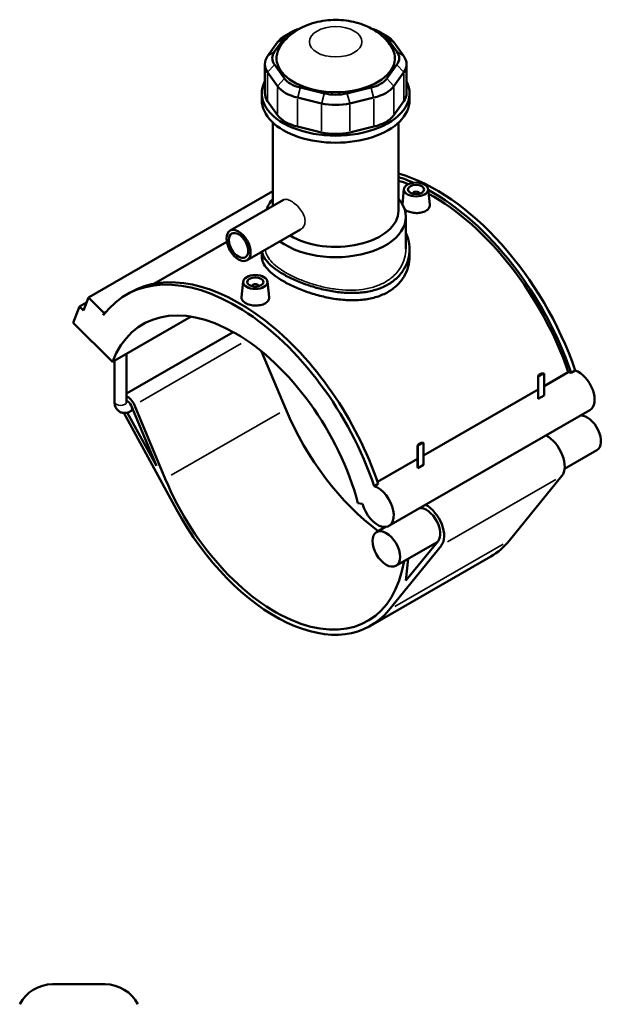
# Model space of a CAD drawing. Header units: inches. Extents: x -2.5 to 51, y -2 to 49.7.
# Tile 9 of 9: x 36.8 to 51, y 25.7 to 49.7. Entities that reach past the tile are written whole.
import ezdxf

# ---------------------------------------------------------------- set-up
doc = ezdxf.new("R2010")
doc.units = ezdxf.units.IN
doc.header["$MEASUREMENT"] = 0
doc.layers.add('Visible (ANSI)', color=7, linetype='Continuous', lineweight=50)
doc.layers.add('Visible Narrow (ANSI)', color=7, linetype='Continuous', lineweight=35)

msp = doc.modelspace()

# ---------------------------------------------------------------- linework, layer by layer
at = {"layer": 'Visible (ANSI)'}
for p, q in [((43.0504, 48.9444), (43.2926, 49.2811)), ((43.4469, 49.4147), (43.319, 49.3404)), ((45.6399, 49.4147), (45.7678, 49.3404)), ((45.7942, 49.2811), (46.0364, 48.9444)), ((43.1261, 49.1735), (42.8839, 48.8368)), ((46.2029, 48.8368), (45.9607, 49.1735)), ((42.8153, 48.6382), (42.8153, 47.9308)), ((43.2926, 48.2899), (43.0504, 48.6266)), ((46.0364, 48.6266), (45.7942, 48.2899)), ((46.2715, 48.6382), (46.2715, 47.9308)), ((42.8839, 48.4396), (43.1261, 48.1028)), ((45.9607, 48.1028), (46.2029, 48.4396)), ((44.2675, 47.9258), (43.6828, 48.0652)), ((45.404, 48.0652), (44.8193, 47.9258)), ((42.741, 47.7598), (42.741, 47.9308)), ((43.6138, 47.822), (44.1985, 47.6825)), ((44.8883, 47.6825), (45.473, 47.822)), ((46.3458, 47.7598), (46.3458, 47.9308)), ((43.1261, 47.3955), (42.8839, 47.7322)), ((46.2029, 47.7322), (45.9607, 47.3955)), ((43.0114, 45.1784), (43.0114, 47.2131)), ((44.1985, 46.9751), (43.6138, 47.1146)), ((45.473, 47.1146), (44.8883, 46.9751)), ((46.0754, 45.0627), (46.0754, 47.2131)), ((43.0114, 45.5403), (38.5116, 42.949)), ((46.2088, 45.5909), (46.1695, 45.2242)), ((46.4248, 45.4839), (46.4248, 45.4766)), ((46.5822, 45.4839), (46.5822, 45.4766)), ((46.7982, 45.5909), (46.8388, 45.2123)), ((43.2721, 45.3285), (41.9663, 44.5766)), ((46.2556, 44.1348), (46.2556, 44.9153)), ((43.6886, 44.6052), (42.3828, 43.8533)), ((41.887, 44.3041), (40.1092, 43.2804)), ((42.741, 44.0595), (42.741, 43.9465)), ((46.3458, 44.1226), (46.3458, 43.9465)), ((42.2886, 43.3334), (42.2479, 42.9537)), ((42.878, 43.3334), (42.9186, 42.9548)), ((39.4327, 43.0115), (39.5307, 43.0679)), ((42.5046, 43.2191), (42.5046, 43.2264)), ((42.662, 43.2191), (42.662, 43.2264)), ((38.464, 42.8251), (38.2937, 42.7271)), ((38.3896, 42.6316), (38.5116, 42.949)), ((38.5116, 42.949), (38.8948, 42.5671)), ((38.1412, 42.3303), (38.2937, 42.7271)), ((38.2937, 42.7271), (38.3896, 42.6316)), ((38.8948, 42.5671), (38.8743, 42.5137)), ((38.9353, 42.5904), (38.8948, 42.5671)), ((38.1412, 42.3303), (39.0993, 41.3754)), ((39.0993, 41.3754), (41.0151, 42.4787)), ((42.0454, 42.1023), (39.4402, 40.6021)), ((39.4402, 40.395), (39.4402, 41.5718)), ((42.7356, 41.6297), (43.326, 40.2176)), ((39.1518, 40.395), (39.1518, 41.4057)), ((49.5068, 41.038), (49.6052, 41.0947)), ((49.6262, 40.7848), (50.2151, 41.1239)), ((49.6262, 41.0875), (49.6262, 40.5571)), ((50.2863, 41.109), (50.3843, 41.1654)), ((49.4831, 40.4932), (49.4831, 41.021)), ((49.4858, 40.4762), (49.4858, 41.0066)), ((49.5341, 41.0786), (49.5173, 41.0689)), ((46.6861, 39.0917), (49.4831, 40.7024)), ((49.4858, 40.4762), (49.6262, 40.5571)), ((39.3745, 40.1286), (40.6592, 37.7758)), ((40.1704, 38.8342), (39.459, 40.137)), ((39.5976, 40.2039), (39.5395, 40.1705)), ((39.5535, 40.3092), (40.1704, 38.8342)), ((40.3859, 38.5245), (39.6341, 40.3222)), ((50.7433, 40.1942), (45.8431, 37.3723)), ((46.5666, 39.3449), (46.665, 39.4016)), ((46.5429, 39.3279), (46.5429, 38.8001)), ((46.5456, 38.783), (46.5456, 39.3135)), ((46.594, 39.3855), (46.5772, 39.3758)), ((46.6861, 39.3943), (46.6861, 38.8639)), ((50.914, 39.2216), (50.1258, 38.7677)), ((45.5661, 38.4468), (46.5429, 39.0093)), ((46.5456, 38.783), (46.6861, 38.8639)), ((50.0603, 38.5906), (48.7777, 37.0119)), ((45.4841, 38.3436), (45.5821, 38.4)), ((45.0873, 37.9272), (45.1978, 37.91)), ((45.7553, 37.3468), (45.5398, 37.2227)), ((47.0396, 37.0035), (46.2555, 36.0383)), ((45.8375, 35.3188), (47.1202, 36.8975)), ((47.0198, 36.9791), (46.0137, 36.3997)), ((48.3295, 36.627), (45.3894, 34.9339)), ((46.2555, 36.0383), (46.3124, 36.5717)), ((37.6378, 26.188), (38.9199, 26.188))]:
    msp.add_line(p, q, dxfattribs=at)
for centre, start, end in [((37.6378, 25.2868), 90, 152.70323), ((38.9199, 25.2868), 27.29677, 90)]:
    msp.add_arc(centre, 0.9012, start, end, dxfattribs=at)
for centre, major_axis, ratio, start_param, end_param in [((43.9587, 49.1222), (-0.7209, 0), 0.5758617, 5.1427923, 5.8904862), ((45.1281, 49.1222), (0.7209, 0), 0.5758617, 0.3926991, 1.140393), ((43.9587, 48.9749), (-0.9012, 0), 0.5758617, 5.5016397, 5.8904862), ((45.1281, 48.9749), (-0.9012, 0), 0.5758617, 3.5342917, 3.9231383), ((44.5434, 48.7855), (-1.4419, 0), 0.5758617, 5.9111568, 9.7968065), ((43.7165, 48.6382), (-0.9012, 0), 0.5758617, 5.8904862, 6.6758844), ((43.7165, 48.7855), (-0.7209, 0), 0.5758617, 5.8904862, 6.6758844), ((45.3703, 48.7855), (0.7209, 0), 0.5758617, 5.8904862, 6.6758844), ((45.3703, 48.6382), (0.9012, 0), 0.5758617, 5.8904862, 6.6758844), ((43.9587, 48.4488), (-0.7209, 0), 0.5758617, 0.3926991, 1.1780972), ((45.1281, 48.4488), (0.7209, 0), 0.5758617, 5.1050881, 5.8904862), ((44.5434, 47.9308), (-1.8024, 0), 0.5758617, 5.9951502, 9.712813), ((43.9587, 48.3014), (0.9012, 0), 0.5758617, 3.5342917, 4.3196899), ((45.1281, 48.3014), (0.9012, 0), 0.5758617, 5.1050881, 5.8904862), ((43.7165, 47.9308), (-0.9012, 0), 0.5758617, 0, 0.3926991), ((44.5434, 48.3093), (-0.7209, 0), 0.5758617, 1.1780972, 1.9634954), ((45.3703, 47.9308), (0.9012, 0), 0.5758617, 5.8904862, 6.2831853), ((44.5434, 47.7598), (-1.8024, 0), 0.5758617, 0, 3.1415927), ((44.5434, 48.162), (0.9012, 0), 0.5758617, 4.3196899, 5.1050881), ((43.9587, 47.594), (-0.9012, 0), 0.5758617, 0.3926991, 1.1780972), ((45.1281, 47.594), (0.9012, 0), 0.5758617, 5.1050881, 5.8904862), ((44.5434, 47.4546), (-0.9012, 0), 0.5758617, 1.1780972, 1.9634954), ((46.9935, 41.2132), (-2.6605, 4.6201), 0.5780931, 4.3812083, 5.7457364), ((46.8955, 41.1568), (2.6605, -4.6201), 0.5780931, 2.4795724, 2.5774261), ((46.8955, 41.1568), (-2.6084, 4.5295), 0.5780931, 5.6574668, 5.7234787), ((46.5035, 45.4839), (-0.0787, 0), 0.5758617, 2.9729035, 6.4518745), ((46.8955, 41.1568), (2.6605, -4.6201), 0.5780931, 1.2396157, 2.3833114), ((46.8955, 41.1568), (-2.6084, 4.5295), 0.5780931, 4.384141, 5.5227723), ((44.5434, 44.9153), (-1.7122, 0), 0.5758617, 5.8202306, 6.104862), ((44.5434, 44.9153), (1.7122, 0), 0.5758617, 3.7960018, 6.74614), ((44.5434, 45.0627), (1.532, 0), 0.5758617, 3.8991089, 6.2831853), ((42.0933, 38.3914), (-2.6605, 4.6201), 0.5780931, 4.3812083, 6.5230968), ((42.1913, 38.4478), (-2.6605, 4.6201), 0.5780931, 4.3812083, 6.2831853), ((42.5833, 43.2264), (-0.0787, 0), 0.5758617, 2.9729035, 6.4518745), ((42.0933, 38.3914), (-2.2486, 3.9047), 0.5780931, 4.2779904, 6.7214513), ((49.6012, 41.0403), (-0.0945, 0), 0.5758617, 4.6698879, 6.3256863), ((50.3686, 40.6183), (-0.2767, 0.4806), 0.5780931, 5.7110167, 5.901862), ((50.4666, 40.6748), (0.2767, -0.4806), 0.5780931, 0, 2.569424), ((49.6012, 41.021), (-0.1181, 0), 0.5758617, 5.5016397, 6.4967918), ((39.4675, 40.2954), (-0.1394, 0.2421), 0.5780931, 4.4960022, 5.6384643), ((39.4675, 40.2954), (0.072, -0.125), 0.5780931, 1.3544095, 2.6293968), ((46.0135, 40.6489), (2.2486, -3.9047), 0.5780931, 4.4960022, 5.3639968), ((50.677, 39.6331), (-0.237, 0.4115), 0.5780931, 3.1415927, 5.9797429), ((46.661, 39.3472), (-0.0945, 0), 0.5758617, 4.6698879, 6.3256863), ((49.697, 39.0687), (0.3044, -0.5286), 0.5780931, 0.2180701, 2.4081084), ((46.661, 39.3279), (-0.1181, 0), 0.5758617, 5.5016397, 6.4967918), ((43.0733, 38.9557), (2.2486, -3.9047), 0.5780931, 4.4960022, 6.8973852), ((45.5663, 37.8529), (0.2767, -0.4806), 0.5780931, 4.2779904, 8.8526093), ((43.0733, 38.9557), (2.316, -4.0219), 0.5780931, 4.6731158, 6.5012554), ((46.7568, 37.3756), (0.237, -0.4115), 0.5780931, 0.2180701, 2.8381503), ((46.7568, 37.3756), (0.3044, -0.5286), 0.5780931, 0.2180701, 2.4081084), ((46.0135, 40.6489), (2.316, -4.0219), 0.5780931, 0, 0.2180701)]:
    msp.add_ellipse(centre, major_axis=major_axis, ratio=ratio, start_param=start_param, end_param=end_param, dxfattribs=at)
for centre, major_axis, ratio in [((46.5035, 45.5804), (-0.2953, 0), 0.5758617), ((46.5035, 45.5804), (0.1969, 0), 0.5758617), ((42.1746, 44.2149), (-0.2083, 0.3616), 0.5780931), ((42.1746, 44.2149), (-0.1666, 0.2893), 0.5780931), ((42.5833, 43.323), (0.2953, 0), 0.5758617), ((42.5833, 43.323), (0.1969, 0), 0.5758617), ((45.7768, 36.8112), (-0.237, 0.4115), 0.5780931)]:
    msp.add_ellipse(centre, major_axis=major_axis, ratio=ratio, dxfattribs=at)
for points, knots in [([(45.8867, 49.0873), (45.8116, 49.198), (45.7252, 49.2867), (45.5191, 49.4548), (45.3972, 49.5229), (45.1178, 49.6413), (44.959, 49.6809), (44.6306, 49.7234), (44.461, 49.7236), (44.1232, 49.6807), (43.9551, 49.6382), (43.6331, 49.496), (43.4768, 49.4004), (43.2868, 49.2032), (43.2417, 49.1486), (43.2001, 49.0873)], [1.1574267, 1.1574267, 1.1574267, 1.1574267, 1.4003574, 1.4003574, 1.7217975, 1.7217975, 2.1352261, 2.1352261, 2.5730226, 2.5730226, 3.0108124, 3.0108124, 3.4205365, 3.4205365, 3.5549623, 3.5549623, 3.5549623, 3.5549623]), ([(46.8388, 45.2123), (46.8392, 45.2081), (46.8395, 45.2039), (46.8396, 45.1743), (46.8313, 45.1472), (46.7971, 45.0978), (46.7713, 45.0756), (46.7414, 45.0584)], [4.4493748, 4.4493748, 4.4493748, 4.4493748, 4.5019571, 4.5019571, 4.82364413, 4.82364413, 5.14533115, 5.14533115, 5.14533115, 5.14533115]), ([(46.7414, 45.0584), (46.7116, 45.0412), (46.6738, 45.0268), (46.5909, 45.0088), (46.5459, 45.0052), (46.4615, 45.0075), (46.4166, 45.0136), (46.3338, 45.0351), (46.2961, 45.0504), (46.2522, 45.0757), (46.2391, 45.0847), (46.2273, 45.0943)], [0, 0, 0, 0, 0.321687, 0.321687, 0.643374, 0.643374, 0.9648534, 0.9648534, 1.2863328, 1.2863328, 1.4374951, 1.4374951, 1.4374951, 1.4374951]), ([(46.2556, 44.5205), (46.2792, 44.4709), (46.2982, 44.4197), (46.3351, 44.2862), (46.3458, 44.203), (46.3458, 44.0421), (46.3351, 43.9587), (46.2899, 43.7943), (46.2553, 43.7133), (46.1638, 43.5612), (46.1066, 43.49), (45.974, 43.3632), (45.8986, 43.3076), (45.8179, 43.2611)], [9.0143503, 9.0143503, 9.0143503, 9.0143503, 9.5627615, 9.5627615, 10.43196, 10.43196, 11.3015529, 11.3015529, 12.1711458, 12.1711458, 13.0407387, 13.0407387, 13.9103316, 13.9103316, 13.9103316, 13.9103316]), ([(43.2689, 43.5125), (43.1883, 43.559), (43.1128, 43.6084), (42.9802, 43.7099), (42.923, 43.7621), (42.8314, 43.8667), (42.7969, 43.9192), (42.7608, 44.0018), (42.7516, 44.0324), (42.7463, 44.0625)], [-6.9551658, -6.9551658, -6.9551658, -6.9551658, -6.0859673, -6.0859673, -5.2167687, -5.2167687, -4.3475702, -4.3475702, -3.827893, -3.827893, -3.827893, -3.827893]), ([(46.3458, 43.9465), (46.3458, 43.8654), (46.3351, 43.7814), (46.2899, 43.6157), (46.2554, 43.534), (46.1639, 43.3809), (46.1067, 43.3092), (45.9741, 43.1818), (45.8986, 43.126), (45.8179, 43.0795)], [24.3595458, 24.3595458, 24.3595458, 24.3595458, 25.2297958, 25.2297958, 26.1000458, 26.1000458, 26.9702958, 26.9702958, 27.8405458, 27.8405458, 27.8405458, 27.8405458]), ([(45.8179, 43.0795), (45.7371, 43.033), (45.646, 42.9929), (45.4482, 42.9301), (45.3415, 42.9073), (45.1195, 42.8799), (45.0041, 42.8752), (44.7722, 42.8814), (44.6558, 42.8923), (44.431, 42.9249), (44.3147, 42.9479), (44.0828, 43.0054), (43.9673, 43.0398), (43.7452, 43.1168), (43.6385, 43.1594), (43.4407, 43.2485), (43.3496, 43.2951), (43.1882, 43.3881), (43.1128, 43.4374), (42.9801, 43.5385), (42.923, 43.5903), (42.8314, 43.694), (42.7969, 43.7459), (42.7517, 43.848), (42.741, 43.8981), (42.741, 43.9465)], [0, 0, 0, 0, 0.87025, 0.87025, 1.7405, 1.7405, 2.6107501, 2.6107501, 3.4810001, 3.4810001, 4.3507842, 4.3507842, 5.2205683, 5.2205683, 6.0903524, 6.0903524, 6.9601365, 6.9601365, 7.8299206, 7.8299206, 8.6997047, 8.6997047, 9.5694887, 9.5694887, 10.4392728, 10.4392728, 10.4392728, 10.4392728]), ([(45.8179, 43.2611), (45.7372, 43.2147), (45.6461, 43.1744), (45.4484, 43.111), (45.3417, 43.0878), (45.1197, 43.0593), (45.0042, 43.054), (44.7723, 43.0588), (44.6559, 43.069), (44.431, 43.1003), (44.3146, 43.1226), (44.0826, 43.1789), (43.9671, 43.2128), (43.745, 43.2888), (43.6383, 43.331), (43.4406, 43.4196), (43.3496, 43.4661), (43.2689, 43.5125)], [13.9103316, 13.9103316, 13.9103316, 13.9103316, 14.7799245, 14.7799245, 15.6495174, 15.6495174, 16.5191103, 16.5191103, 17.3887032, 17.3887032, 18.2579018, 18.2579018, 19.1271003, 19.1271003, 19.9962989, 19.9962989, 20.8654974, 20.8654974, 20.8654974, 20.8654974]), ([(42.8212, 42.8009), (42.7914, 42.7837), (42.7536, 42.7693), (42.6707, 42.7513), (42.6257, 42.7477), (42.5413, 42.75), (42.4964, 42.7561), (42.4136, 42.7776), (42.3759, 42.7929), (42.3162, 42.8273), (42.2903, 42.8486), (42.2559, 42.8946), (42.2474, 42.9193), (42.2473, 42.9462), (42.2475, 42.9499), (42.2479, 42.9537)], [2.5726656, 2.5726656, 2.5726656, 2.5726656, 2.8943526, 2.8943526, 3.2160396, 3.2160396, 3.537519, 3.537519, 3.8589984, 3.8589984, 4.1804777, 4.1804777, 4.5019571, 4.5019571, 4.5536213, 4.5536213, 4.5536213, 4.5536213]), ([(42.9186, 42.9548), (42.919, 42.9506), (42.9193, 42.9464), (42.9194, 42.9168), (42.9111, 42.8897), (42.8769, 42.8403), (42.8511, 42.8181), (42.8212, 42.8009)], [7.02204037, 7.02204037, 7.02204037, 7.02204037, 7.07462268, 7.07462268, 7.3963097, 7.3963097, 7.71799672, 7.71799672, 7.71799672, 7.71799672]), ([(39.1518, 40.395), (39.1518, 40.3611), (39.1563, 40.3267), (39.1784, 40.2609), (39.1955, 40.2292), (39.2394, 40.1813), (39.2629, 40.1636), (39.313, 40.1393), (39.3391, 40.1322), (39.3934, 40.1263), (39.4213, 40.1285), (39.4804, 40.1413), (39.5105, 40.1539), (39.5386, 40.17), (39.5391, 40.1702), (39.5395, 40.1705)], [1.5707963, 1.5707963, 1.5707963, 1.5707963, 1.8849556, 1.8849556, 2.1781058, 2.1781058, 2.3992689, 2.3992689, 2.607476, 2.607476, 2.8409253, 2.8409253, 3.1370188, 3.1370188, 3.1415927, 3.1415927, 3.1415927, 3.1415927]), ([(39.4402, 40.395), (39.4402, 40.3904), (39.4406, 40.3871), (39.4411, 40.3846), (39.4412, 40.3842), (39.4412, 40.3842)], [1.57079633, 1.57079633, 1.57079633, 1.57079633, 1.75773442, 1.75773442, 1.85208089, 1.85208089, 1.85208089, 1.85208089])]:
    msp.add_open_spline(points, degree=3, knots=knots, dxfattribs=at)
for points, weights in [([(49.6052, 41.0947), (49.6145, 41.0921), (49.6262, 41.0875)], [1, 1.00992428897, 1]), ([(49.4858, 41.0066), (49.4974, 41.0247), (49.5068, 41.038)], [1, 1.00992428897, 1]), ([(46.665, 39.4016), (46.6744, 39.399), (46.6861, 39.3943)], [1, 1.00992428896, 1]), ([(46.5456, 39.3135), (46.5573, 39.3315), (46.5666, 39.3449)], [1, 1.00992428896, 1])]:
    msp.add_rational_spline(points, weights, degree=2, dxfattribs=at)
for points in [[(49.4831, 40.4932), (49.4831, 40.4878), (49.4839, 40.482), (49.4858, 40.4762)], [(46.5429, 38.8001), (46.5429, 38.7946), (46.5438, 38.7889), (46.5456, 38.783)]]:
    msp.add_open_spline(points, degree=3, dxfattribs=at)
at = {"layer": 'Visible Narrow (ANSI)'}
for p, q in [((43.2843, 49.2757), (43.1344, 49.1789)), ((45.8025, 49.2757), (45.9524, 49.1789)), ((43.0421, 48.939), (42.8922, 48.8421)), ((46.0447, 48.939), (46.1946, 48.8421)), ((43.0421, 48.6173), (42.8922, 48.4489)), ((46.0447, 48.6173), (46.1946, 48.4489)), ((42.8839, 47.7675), (42.8839, 48.4042)), ((46.2029, 48.4042), (46.2029, 47.7675)), ((43.1261, 48.0675), (43.1261, 47.4308)), ((43.2843, 48.2806), (43.1344, 48.1122)), ((43.6793, 48.0531), (43.6173, 47.8342)), ((45.4075, 48.0531), (45.4695, 47.8342)), ((45.8025, 48.2806), (45.9524, 48.1122)), ((45.9607, 47.4308), (45.9607, 48.0675)), ((44.2641, 47.9136), (44.202, 47.6947)), ((44.8227, 47.9136), (44.8848, 47.6947)), ((43.6138, 47.15), (43.6138, 47.7866)), ((44.1985, 47.6471), (44.1985, 47.0105)), ((44.8883, 47.0105), (44.8883, 47.6471)), ((45.473, 47.7866), (45.473, 47.15)), ((42.2364, 41.8207), (39.7711, 40.401)), ((43.179, 40.133), (40.5329, 38.6092)), ((49.9133, 38.506), (47.2672, 36.9822)), ((48.6307, 36.9272), (45.9845, 35.4034))]:
    msp.add_line(p, q, dxfattribs=at)
msp.add_ellipse((44.5434, 49.1844), major_axis=(-0.6411, 0), ratio=0.5758617, dxfattribs=at)
for centre, major_axis, ratio, start_param, end_param in [((39.296, 40.395), (0.1442, 0), 0.5758617, 3.2986723, 6.1261057), ((39.4675, 40.2954), (0.072, -0.125), 0.5780931, 0.0677205, 1.286689)]:
    msp.add_ellipse(centre, major_axis=major_axis, ratio=ratio, start_param=start_param, end_param=end_param, dxfattribs=at)
for points, knots in [([(43.2721, 45.3285), (43.293, 45.3405), (43.3205, 45.3445), (43.3854, 45.3332), (43.4229, 45.3178), (43.4974, 45.2749), (43.5391, 45.2447), (43.6194, 45.1723), (43.6578, 45.1302), (43.7203, 45.0457), (43.7485, 44.9976), (43.7865, 44.9008), (43.7962, 44.8519), (43.7962, 44.8088)], [4.0169941, 4.0169941, 4.0169941, 4.0169941, 4.41637, 4.41637, 4.8178145, 4.8178145, 5.219259, 5.219259, 5.6207035, 5.6207035, 6.0222281, 6.0222281, 6.4237527, 6.4237527, 6.4237527, 6.4237527]), ([(43.7962, 44.8088), (43.7962, 44.7658), (43.7865, 44.723), (43.7485, 44.6519), (43.7203, 44.6236), (43.6889, 44.6054), (43.6887, 44.6053), (43.6886, 44.6052)], [0, 0, 0, 0, 0.40152456, 0.40152456, 0.80304913, 0.80304913, 0.80511779, 0.80511779, 0.80511779, 0.80511779]), ([(45.7541, 43.323), (45.6775, 43.2789), (45.5911, 43.2405), (45.4034, 43.1796), (45.3021, 43.157), (45.0911, 43.1287), (44.9814, 43.1228), (44.761, 43.1258), (44.6503, 43.1347), (44.4365, 43.1629), (44.3259, 43.1833), (44.1054, 43.2353), (43.9957, 43.2668), (43.7847, 43.3379), (43.6834, 43.3776), (43.4956, 43.4612), (43.4092, 43.5051), (43.2561, 43.5933), (43.1845, 43.6403), (43.0585, 43.7374), (43.0042, 43.7874), (42.9171, 43.8879), (42.8843, 43.9385), (42.8448, 44.0302), (42.8347, 44.0716), (42.8319, 44.1119)], [0, 0, 0, 0, 0.8253789, 0.8253789, 1.6507579, 1.6507579, 2.4761368, 2.4761368, 3.3015158, 3.3015158, 4.1265931, 4.1265931, 4.9516704, 4.9516704, 5.7767478, 5.7767478, 6.6018251, 6.6018251, 7.4269025, 7.4269025, 8.2519798, 8.2519798, 9.0770572, 9.0770572, 9.7700061, 9.7700061, 9.7700061, 9.7700061]), ([(46.2556, 44.1348), (46.2556, 44.0591), (46.2455, 43.9807), (46.2025, 43.826), (46.1697, 43.7498), (46.0826, 43.6065), (46.0283, 43.5394), (45.9024, 43.4197), (45.8307, 43.3671), (45.7541, 43.323)], [23.1057848, 23.1057848, 23.1057848, 23.1057848, 23.9311637, 23.9311637, 24.7565427, 24.7565427, 25.5819216, 25.5819216, 26.4073006, 26.4073006, 26.4073006, 26.4073006])]:
    msp.add_open_spline(points, degree=3, knots=knots, dxfattribs=at)

doc.saveas('drawing.dxf')
